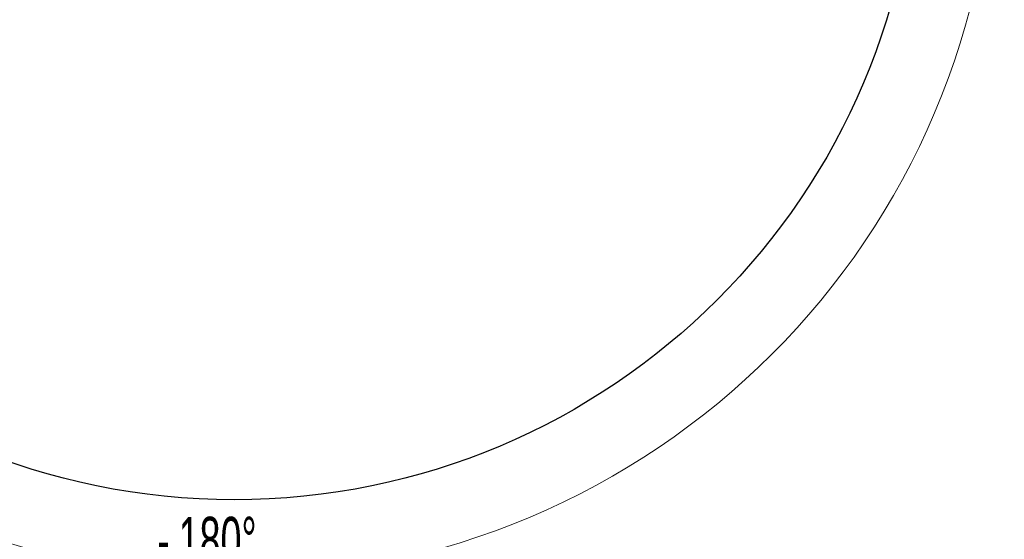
# Model space of a CAD drawing. Header units: millimetres. Extents: x 0 to 16820, y 0 to 11880.
# Tile 3 of 97: x 2143 to 5099, y 4160 to 5722. Entities that reach past the tile are written whole.
import ezdxf

# ---------------------------------------------------------------- set-up
doc = ezdxf.new("R2010")
doc.units = ezdxf.units.MM
doc.header["$LTSCALE"] = 20
doc.styles.add('SLDTEXTSTYLE0', font='TXT', dxfattribs={"width": 0.605})
doc.dimstyles.new('SLDDIMSTYLE1', dxfattribs={"dimtxt": 140, "dimasz": 100, "dimexe": 0, "dimexo": 0.0625, "dimgap": 35, "dimtad": 1, "dimtoh": 1, "dimdec": 4, "dimlfac": 20, "dimzin": 12, "dimdsep": 46, "dimtxsty": 'SLDTEXTSTYLE0', "dimsah": 1, "dimcen": 0.09, "dimadec": 1, "dimazin": 0, "dimtfac": 1, "dimtofl": 0, "dimtmove": 0, "dimatfit": 3, "dimfxl": 0, "dimfrac": 2, "dimtolj": 1, "dimtzin": 12, "dimarcsym": 0})

# ---------------------------------------------------------------- blocks, each defined once
blk = doc.blocks.new('*D5')
at = {"color": 7, "linetype": 'Continuous', "lineweight": 0}
for p, q in [((1293.3, 6330.2), (473.8, 6330.2)), ((4279.8, 6330.2), (5099.2, 6330.2))]:
    blk.add_line(p, q, dxfattribs=at)
blk.add_arc((2786.5, 6330.2), 2282.7, 180, 0, dxfattribs=at)
for points in [[(503.8, 6330.2), (491, 6229.9), (521, 6230.6)], [(5069.2, 6330.2), (5052, 6230.6), (5082, 6229.9)]]:
    blk.add_solid(points, dxfattribs=at)
at = {"color": 7, "linetype": 'Continuous', "lineweight": 0, "char_height": 140, "attachment_point": 1, "style": 'SLDTEXTSTYLE0'}
for s, insert in [('180°', (2619.6, 4228)), ('-', (2555.6, 4228))]:
    blk.add_mtext(s, dxfattribs=dict(at, insert=insert))

msp = doc.modelspace()

# ---------------------------------------------------------------- linework, layer by layer
at = {"color": 7, "linetype": 'Continuous', "lineweight": 30}
msp.add_circle((2786.5138564, 6330.2342175), 2051, dxfattribs=at)

# ---------------------------------------------------------------- dimensions: what is measured, and where the dimension line sits
at = {"color": 7, "linetype": 'Continuous', "lineweight": 0}
dim = msp.add_angular_dim_2l(base=(2786.5138564, 4047.5396719), line1=((1293.2695837, 6330.2342175), (2786.5138564, 6330.2342175)), line2=((4279.7581291, 6330.2342175), (2786.5138564, 6330.2342175)), text='-<>', dimstyle='SLDDIMSTYLE1', dxfattribs=at)
dim.commit()
dim.dimension.update_dxf_attribs({"geometry": '*D5', "text_midpoint": (2786.5138564, 4047.5396719), "dimtype": 162})

doc.saveas('drawing.dxf')
